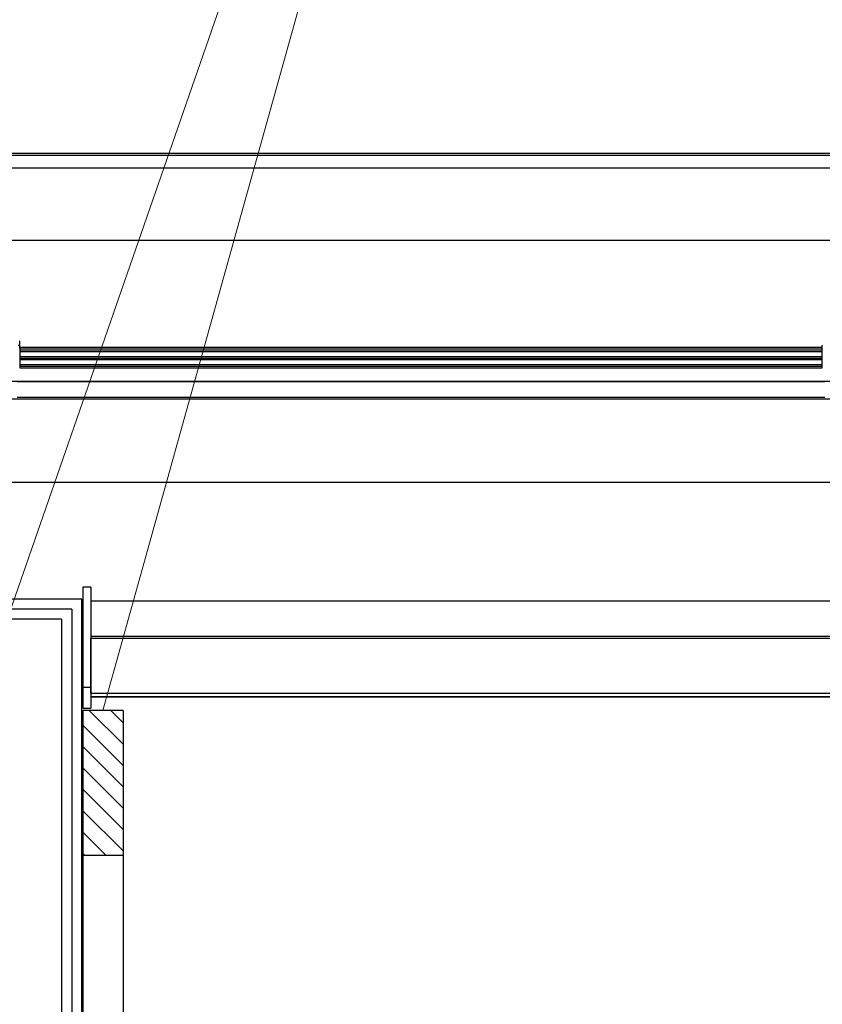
# Model space of a CAD drawing. Header units: millimetres. Extents: x 45983 to 94428, y -13359 to 18562.
# Tile 52 of 57: x 86688 to 87684, y 14107 to 15328. Entities that reach past the tile are written whole.
import ezdxf

# ---------------------------------------------------------------- set-up
doc = ezdxf.new("R2010")
doc.units = ezdxf.units.MM
doc.layers.add('Kanał', color=30, linetype='Continuous', lineweight=30)

msp = doc.modelspace()

# ---------------------------------------------------------------- hatches: boundary and pattern name
at = {"layer": 'Kanał', "transparency": 33554687}
h = msp.add_hatch(dxfattribs=at)
h.set_pattern_fill('ANSI31', color=256, scale=150, angle=270)
h.set_pattern_definition([(315, (89345.334, 58224.76), (13.258252, 13.258252), [])])
edge = h.paths.add_edge_path()
edge.add_line((86816.2, 14471.4), (86816.2, 14291.4))
edge.add_line((86816.2, 14291.4), (86766.2, 14291.4))
edge.add_line((86816.2, 14471.4), (86766.2, 14471.4))
edge.add_line((86766.2, 14471.4), (86766.2, 14291.4))

# ---------------------------------------------------------------- linework, layer by layer
for p, q in [((91190, 15161.9), (81724.5, 15161.9)), ((81724.5, 15160.1), (91190, 15160.1)), ((75653.1, 15144.2), (91190, 15144.2)), ((92062.4, 15054.2), (75653.1, 15054.2)), ((86686, 14924.4), (86688, 14924.4)), ((86688, 14924.4), (86688, 14929.2)), ((86688.3, 14920.7), (86688, 14924.1)), ((87683.4, 14920.7), (87683.6, 14924.1)), ((87683.6, 14921.4), (86688, 14921.4)), ((87683.6, 14920.4), (86688, 14920.4)), ((86688, 14920.4), (86688, 14896.4)), ((86688, 14918.4), (87683.6, 14918.4)), ((86688, 14916.4), (87683.6, 14916.4)), ((86688, 14910.4), (87683.6, 14910.4)), ((87683.6, 14896.4), (87683.6, 14920.4)), ((86688, 14908.4), (87683.6, 14908.4)), ((86688, 14906.4), (87683.6, 14906.4)), ((86688, 14900.4), (87683.6, 14900.4)), ((86688, 14898.4), (87683.6, 14898.4)), ((86688, 14896.4), (87683.6, 14896.4)), ((87738.7, 14879.2), (85561.3, 14879.2)), ((87686.7, 14879.2), (86685, 14879.2)), ((86685, 14879.2), (87686.7, 14879.2)), ((87763.8, 14857.4), (85536.2, 14857.4)), ((87686.7, 14859.4), (86685, 14859.4)), ((92062.4, 14754.2), (86660, 14754.2)), ((86776.2, 14624.2), (86766.2, 14624.2)), ((86766.2, 14624.2), (86766.2, 14474.2)), ((86776.2, 14624.2), (86776.2, 14474.2)), ((86765, 14609.4), (86656, 14609.4)), ((86765, 14360.2), (86765, 14609.4)), ((86776.2, 14607.4), (89900, 14607.4)), ((86752.5, 14596.9), (86652.5, 14596.9)), ((86752.5, 14596.9), (86752.5, 14360.2)), ((86740, 14584.4), (86665, 14584.4)), ((86740, 14584.4), (86740, 14360.2)), ((89889.6, 14563.2), (86776.2, 14563.2)), ((89889.6, 14560.6), (86776.2, 14560.6)), ((86776.2, 14492.6), (86776.2, 14560.6)), ((86766.2, 14488.2), (86766.2, 14500.3)), ((86766.2, 14500.3), (86776.2, 14500.3)), ((86776.2, 14492.6), (89889.6, 14492.6)), ((89889.6, 14488.2), (86776.2, 14488.2)), ((86776.2, 14488.2), (89889.6, 14488.2)), ((86766.2, 14474.2), (86776.2, 14474.2)), ((86740, 14360.2), (86740, 12579.2)), ((86752.5, 14360.2), (86752.5, 12579.2)), ((86765, 12579.2), (86765, 14360.2))]:
    msp.add_line(p, q)
for centre, radius, start, end in [((86687.8, 14924.1), 0.226, 355.5726, 108.7905), ((86687.8, 14929.2), 0.25, 0, 90), ((87683.9, 14924.1), 0.226, 71.2095, 184.4274), ((86688, 14920.7), 0.3, 270, 3.3019), ((87683.7, 14920.7), 0.3, 176.6981, 270)]:
    msp.add_arc(centre, radius, start, end)
at = {"layer": 'Kanał', "lineweight": 0}
for q in [(86634.2, 14474.2), (86791.2, 14471.4)]:
    msp.add_line((87437.1, 16786.3), q, dxfattribs=at)
at = {"layer": 'Kanał'}
for p, q in [((86766.2, 14471.4), (86766.2, 12671.4)), ((86816.2, 14471.4), (86766.2, 14471.4)), ((86816.2, 14471.4), (86766.2, 14471.4)), ((86816.2, 14471.4), (86766.2, 14471.4)), ((86766.2, 14471.4), (86766.2, 14395.7)), ((86766.2, 14471.4), (86766.2, 14291.4)), ((86816.2, 14471.4), (86816.2, 12671.4)), ((86816.2, 14291.4), (86766.2, 14291.4))]:
    msp.add_line(p, q, dxfattribs=at)

doc.saveas('drawing.dxf')
